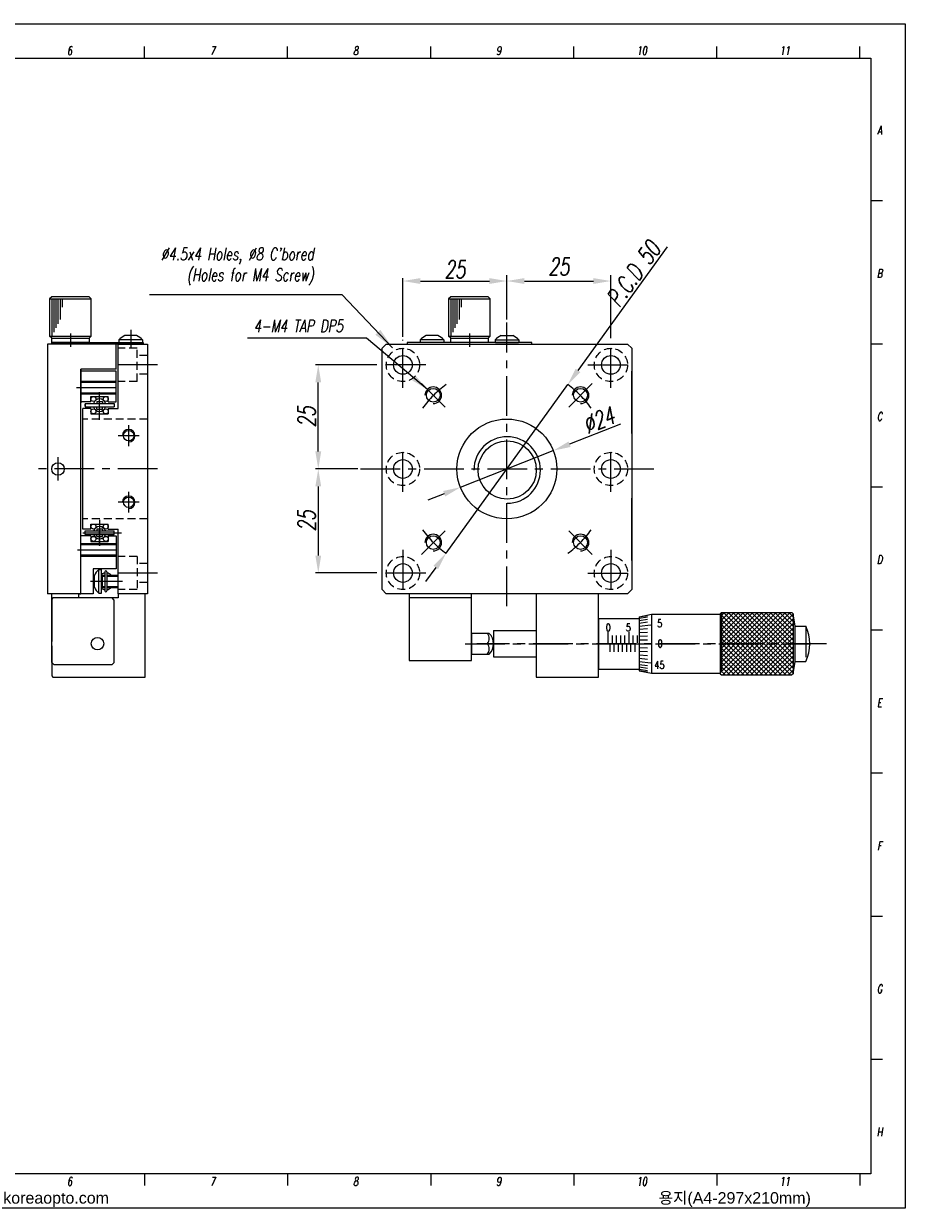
# Model space of a CAD drawing. Extents: x 0 to 1192, y 0 to 285.
# Tile 4 of 6: x 583 to 795, y 0 to 285. Entities that reach past the tile are written whole.
import ezdxf
from ezdxf.enums import TextEntityAlignment as Align

# ---------------------------------------------------------------- set-up
doc = ezdxf.new("R2010")
doc.units = 0
doc.header["$LTSCALE"] = 0.3
doc.header["$MEASUREMENT"] = 0
doc.linetypes.add('CENTER', pattern=[50.8, 31.75, -6.35, 6.35, -6.35])
doc.linetypes.add('HIDDEN', pattern=[9.525, 6.35, -3.175])
doc.layers.get('0').update_dxf_attribs({"linetype": 'CONTINUOUS'})
doc.layers.get('DEFPOINTS').update_dxf_attribs({"linetype": 'CONTINUOUS'})
for name, color, linetype in [('1', 1, 'CENTER'), ('2', 2, 'HIDDEN'), ('3', 3, 'CONTINUOUS'), ('FORM', 7, 'CONTINUOUS'), ('PAPER', 2, 'CONTINUOUS'), ('W', 4, 'CONTINUOUS')]:
    doc.layers.add(name, color=color, linetype=linetype)
doc.styles.add('ROMANS', font='ROMANS')
doc.styles.add('S', font='romans.shx', dxfattribs={"width": 0.7, "oblique": 10, "bigfont": 'bigfont.shx'})
doc.styles.add('SEACAD_arial_ttf', font='arial.ttf')
doc.styles.add('SEACAD_arial_ttfI', font='arial.ttf')
doc.styles.get("Standard").update_dxf_attribs({"font": 'romans.shx', "width": 0.7, "oblique": 10, "bigfont": 'whgtxt.shx'})
doc.dimstyles.new('A1', dxfattribs={"dimscale": 0, "dimtxt": 1.2, "dimasz": 1.2, "dimexe": 0.4, "dimexo": 0.4, "dimgap": 0.4, "dimtad": 1, "dimdec": 4, "dimdsep": 46, "dimlunit": 6, "dimtxsty": 'Standard', "dimcen": 2.5, "dimclrd": 4, "dimclre": 4, "dimclrt": 3, "dimadec": 0, "dimazin": 0, "dimtfac": 1, "dimtdec": 4, "dimtmove": 0, "dimatfit": 3, "dimfxl": 0, "dimtolj": 1, "dimtzin": 0, "dimarcsym": 0})
doc.dimstyles.get("Standard").update_dxf_attribs({"dimtxt": 0.18, "dimasz": 0.18, "dimexe": 0.18, "dimexo": 0.0625, "dimgap": 0.09, "dimtad": 0, "dimtih": 1, "dimtoh": 1, "dimdec": 4, "dimzin": 0, "dimdsep": 46, "dimtxsty": 'Standard', "dimcen": 0.09, "dimadec": 0, "dimazin": 0, "dimtfac": 1, "dimtdec": 4, "dimtofl": 0, "dimtmove": 0, "dimatfit": 3, "dimfxl": 0, "dimtolj": 1, "dimtzin": 0, "dimarcsym": 0})

# ---------------------------------------------------------------- blocks, each defined once
blk = doc.blocks.new('erdftrgf45r')
at = {"layer": 'W'}
for p, q in [((34921.74, 9666.28), (35198.74, 9666.28)), ((34921.74, 9471.28), (34921.74, 9666.28)), ((35198.74, 9666.28), (35198.74, 9471.28)), ((35198.74, 9471.28), (34921.74, 9471.28))]:
    blk.add_line(p, q, dxfattribs=at)
blk = doc.blocks.new('234m234msfmem')
blk.add_lwpolyline([(22086.69, -57.1), (22387.79, -57.1), (22387.79, -272.77), (22086.69, -272.77)], close=True)
at = {"layer": 'FORM', "color": 7, "linetype": 'Continuous'}
blk.add_line((22381.54, -254.02), (22381.54, -266.52), dxfattribs=at)
at = {"layer": 'PAPER'}
for p, q in [((22249.25, -63.35), (22249.25, -61.27)), ((22275.3, -63.35), (22275.3, -61.27)), ((22301.35, -63.35), (22301.35, -61.27)), ((22301.35, -63.35), (22301.35, -61.27)), ((22327.41, -63.35), (22327.41, -61.27)), ((22353.46, -63.35), (22353.46, -61.27)), ((22379.51, -63.35), (22379.51, -61.27)), ((22383.62, -89.37), (22381.54, -89.37)), ((22383.62, -115.42), (22381.54, -115.42)), ((22383.62, -141.47), (22381.54, -141.47)), ((22383.62, -167.52), (22381.54, -167.52)), ((22383.62, -193.57), (22381.54, -193.57)), ((22383.62, -219.62), (22381.54, -219.62)), ((22383.62, -245.68), (22381.54, -245.68)), ((22249.25, -266.52), (22249.25, -268.6)), ((22275.3, -266.52), (22275.3, -268.6)), ((22301.35, -266.52), (22301.35, -268.6)), ((22301.35, -266.52), (22301.35, -268.6)), ((22327.41, -266.52), (22327.41, -268.6)), ((22353.46, -266.52), (22353.46, -268.6)), ((22379.51, -266.52), (22379.51, -268.6))]:
    blk.add_line(p, q, dxfattribs=at)
at = {"xscale": 1.04187073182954, "yscale": 1.04187073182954, "zscale": 1.04187073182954}
blk.add_blockref('erdftrgf45r', (-14291, -10134.37), dxfattribs=at)
at = {"layer": 'FORM', "color": 7, "linetype": 'Continuous'}
for s, style, p in [('용지(A4-297x210mm)', 'SEACAD_arial_ttf', (22342.88, -269.83)), ('koreaopto.com', 'SEACAD_arial_ttfI', (22223.51, -269.83))]:
    blk.add_text(s, height=2.0835, dxfattribs=dict(at, style=style)).set_placement(p, align=Align.TOP_LEFT)
at = {"layer": 'PAPER', "style": 'S', "oblique": 10, "width": 0.7}
for s, height, p in [('6', 1.56, (22235.59, -62.01)), ('7', 1.56, (22261.64, -62.01)), ('8', 1.56, (22287.69, -62.01)), ('9', 1.56, (22313.74, -62.01)), ('10', 1.563, (22339.79, -62.01)), ('11', 1.563, (22365.84, -62.01)), ('A', 1.56, (22383.1, -76.5)), ('B', 1.56, (22383.1, -102.55)), ('C', 1.56, (22383.1, -128.6)), ('D', 1.56, (22383.1, -154.66)), ('E', 1.56, (22383.1, -180.71)), ('F', 1.56, (22383.1, -206.76)), ('G', 1.56, (22383.1, -232.81)), ('H', 1.56, (22383.1, -258.86)), ('6', 1.56, (22235.59, -267.87)), ('7', 1.56, (22261.64, -267.87)), ('8', 1.56, (22287.69, -267.87)), ('9', 1.56, (22313.74, -267.87)), ('10', 1.563, (22339.79, -267.87)), ('11', 1.563, (22365.84, -267.87))]:
    blk.add_text(s, height=height, dxfattribs=at).set_placement(p, align=Align.MIDDLE)
blk = doc.blocks.new('*D141')
at = {"color": 4, "lineweight": -2}
for p, q in [((699.13, 214.33), (699.13, 224.28)), ((703.33, 222.88), (719.93, 222.88)), ((724.13, 209.12), (724.13, 224.28))]:
    blk.add_line(p, q, dxfattribs=at)
at = {"color": 4}
for points in [[(703.33, 223.58), (703.33, 222.18), (699.13, 222.88)], [(719.93, 223.58), (719.93, 222.18), (724.13, 222.88)]]:
    blk.add_solid(points, dxfattribs=at)
at = {"layer": 'DEFPOINTS', "color": 0}
for p in [(724.13, 222.88), (699.13, 212.93), (724.13, 207.72)]:
    blk.add_point(p, dxfattribs=at)
at = {"color": 3, "insert": (711.63, 226.38), "char_height": 4.2, "attachment_point": 5}
blk.add_mtext('\\A1;25', dxfattribs=at)
blk = doc.blocks.new('*D142')
at = {"color": 4, "lineweight": -2}
for p, q in [((674.13, 209.45), (674.13, 223.58)), ((678.33, 222.88), (694.93, 222.88)), ((699.13, 213.63), (699.13, 223.58))]:
    blk.add_line(p, q, dxfattribs=at)
at = {"color": 4}
for points in [[(678.33, 223.58), (678.33, 222.18), (674.13, 222.88)], [(694.93, 223.58), (694.93, 222.18), (699.13, 222.88)]]:
    blk.add_solid(points, dxfattribs=at)
at = {"layer": 'DEFPOINTS', "color": 0}
for p in [(699.13, 222.88), (699.13, 212.93), (674.13, 208.75)]:
    blk.add_point(p, dxfattribs=at)
at = {"color": 3, "insert": (686.63, 225.68), "char_height": 4.2, "attachment_point": 5}
blk.add_mtext('\\A1;25', dxfattribs=at)
blk = doc.blocks.new('*D143')
at = {"color": 4, "lineweight": -2}
for p, q in [((737.66, 231.09), (716.22, 201.39)), ((684.49, 157.45), (713.76, 197.99)), ((682.03, 154.04), (679.58, 150.64))]:
    blk.add_line(p, q, dxfattribs=at)
at = {"color": 4}
for points in [[(715.65, 201.8), (716.79, 200.98), (713.76, 197.99)], [(681.47, 154.45), (682.6, 153.63), (684.49, 157.45)]]:
    blk.add_solid(points, dxfattribs=at)
at = {"layer": 'DEFPOINTS', "color": 0}
for p in [(713.76, 197.99), (684.49, 157.45)]:
    blk.add_point(p, dxfattribs=at)
at = {"color": 3, "insert": (729.54, 224.62), "char_height": 4.2, "attachment_point": 5, "rotation": 54.171}
blk.add_mtext('\\A1;P.C.D 50', dxfattribs=at)
blk = doc.blocks.new('*D144')
at = {"color": 4, "lineweight": -2}
for p, q in [((662.57, 177.72), (653.08, 177.72)), ((653.78, 173.52), (653.78, 156.92)), ((667.89, 152.72), (653.08, 152.72))]:
    blk.add_line(p, q, dxfattribs=at)
at = {"color": 4}
for points in [[(653.08, 173.52), (654.48, 173.52), (653.78, 177.72)], [(653.08, 156.92), (654.48, 156.92), (653.78, 152.72)]]:
    blk.add_solid(points, dxfattribs=at)
at = {"layer": 'DEFPOINTS', "color": 0}
for p in [(663.27, 177.72), (653.78, 152.72), (668.59, 152.72)]:
    blk.add_point(p, dxfattribs=at)
at = {"color": 3, "insert": (650.98, 165.22), "char_height": 4.2, "attachment_point": 5, "rotation": 90}
blk.add_mtext('\\A1;25', dxfattribs=at)
blk = doc.blocks.new('*D136')
at = {"color": 4, "lineweight": -2}
for p, q in [((667.89, 202.72), (653.08, 202.72)), ((653.78, 181.92), (653.78, 198.52)), ((663.27, 177.72), (653.08, 177.72))]:
    blk.add_line(p, q, dxfattribs=at)
at = {"color": 4}
for points in [[(653.08, 198.52), (654.48, 198.52), (653.78, 202.72)], [(653.08, 181.92), (654.48, 181.92), (653.78, 177.72)]]:
    blk.add_solid(points, dxfattribs=at)
at = {"layer": 'DEFPOINTS', "color": 0}
for p in [(653.78, 202.72), (668.59, 202.72), (663.97, 177.72)]:
    blk.add_point(p, dxfattribs=at)
at = {"color": 3, "insert": (650.98, 190.22), "char_height": 4.2, "attachment_point": 5, "rotation": 90}
blk.add_mtext('\\A1;25', dxfattribs=at)
blk = doc.blocks.new('*D137')
at = {"color": 4, "lineweight": -2}
for p, q in [((726.41, 188.47), (714.2, 183.66)), ((687.96, 173.32), (710.29, 182.12)), ((684.06, 171.78), (680.15, 170.23))]:
    blk.add_line(p, q, dxfattribs=at)
at = {"color": 4}
for points in [[(713.94, 184.31), (714.46, 183.01), (710.29, 182.12)], [(683.8, 172.43), (684.31, 171.12), (687.96, 173.32)]]:
    blk.add_solid(points, dxfattribs=at)
at = {"layer": 'DEFPOINTS', "color": 0}
for p in [(710.29, 182.12), (687.96, 173.32)]:
    blk.add_point(p, dxfattribs=at)
at = {"color": 3, "insert": (721.23, 189.44), "char_height": 4.2, "attachment_point": 5, "rotation": 21.5146}
blk.add_mtext('\\A1;∅24', dxfattribs=at)
blk = doc.blocks.new('A$C71E23728')
at = {"color": 1, "linetype": 'CENTER'}
blk.add_line((3.16, 4.5), (0, 4.5), dxfattribs=at)
at = {"layer": '1', "color": 7, "linetype": 'Continuous'}
for p, q in [((2.04, 9), (1.04, 9)), ((1.04, 9), (1.04, 0)), ((2.04, 0), (2.04, 9)), ((1.04, 0), (2.04, 0))]:
    blk.add_line(p, q, dxfattribs=at)
blk = doc.blocks.new('A$C1AB17E2D')
for p, q in [((10.5, 12.04), (10, 11.54)), ((10, 11.54), (10, 2.54)), ((19.5, 12.04), (10.5, 12.04)), ((20, 11.54), (19.5, 12.04)), ((20, 2.54), (20, 11.54)), ((30, 1.04), (0, 1.04)), ((0, 1.04), (0, 0.64)), ((0, 0.64), (30, 0.64)), ((8.85, 1.65), (3.15, 1.65)), ((3.15, 1.65), (3.15, 1.04)), ((8.75, 1.04), (3.25, 1.04)), ((7.4, 2.69), (4.6, 2.69)), ((8.85, 1.65), (8.85, 1.04)), ((10.5, 2.04), (10, 2.54)), ((10.5, 2.04), (19.5, 2.04)), ((19.5, 2.04), (20, 2.54)), ((21.15, 1.65), (21.15, 1.04)), ((21.15, 1.65), (26.85, 1.65)), ((21.25, 1.04), (26.75, 1.04)), ((22.6, 2.69), (25.4, 2.69)), ((26.85, 1.65), (26.85, 1.04)), ((30, 0.64), (30, 1.04))]:
    blk.add_line(p, q)
for centre, start, end in [((7.07, -2.29), 116.3014, 134.8207), ((4.93, -2.29), 45.1793, 63.6986), ((25.07, -2.29), 116.3014, 134.8207), ((22.93, -2.29), 45.1793, 63.6986)]:
    blk.add_arc(centre, 5.56, start, end)
at = {"layer": '3'}
for p, q in [((10, 11.54), (20, 11.54)), ((10.5, 11.54), (10.5, 2.54)), ((11, 11.54), (11, 3.54)), ((11.5, 11.54), (11.5, 4.54)), ((12, 11.54), (12, 5.54)), ((12.5, 11.54), (12.5, 6.54)), ((13, 11.54), (13, 9.54)), ((10, 2.54), (20, 2.54))]:
    blk.add_line(p, q, dxfattribs=at)
at = {"xscale": -1, "rotation": 270}
blk.add_blockref('A$C71E23728', (10.5, 0), dxfattribs=at)
blk = doc.blocks.new('A$C72C04899')
for p, q in [((1, 12.4), (0.5, 11.9)), ((0.5, 11.9), (0.5, 2.9)), ((10, 12.4), (1, 12.4)), ((10.5, 11.9), (10, 12.4)), ((10.5, 2.9), (10.5, 11.9)), ((1, 2.4), (0.5, 2.9)), ((10, 2.4), (10.5, 2.9)), ((21.4, 3.05), (18.6, 3.05)), ((16.5, 1), (0, 1)), ((8, 1), (0.5, 1)), ((1, 2.4), (10, 2.4)), ((1, 1.4), (23, 1.4)), ((1, 1), (1, 1.4)), ((23, 1), (1, 1)), ((16.5, 1), (8, 1)), ((17.15, 2.01), (17.15, 1.4)), ((22.85, 2.01), (17.15, 2.01)), ((22.85, 2.01), (22.85, 1.4)), ((23, 1.4), (23, 1))]:
    blk.add_line(p, q)
for centre, start, end in [((21.07, -1.93), 116.3014, 134.8207), ((18.93, -1.93), 45.1793, 63.6986)]:
    blk.add_arc(centre, 5.56, start, end)
at = {"layer": '1'}
blk.add_line((20, 3.85), (20, 0), dxfattribs=at)
at = {"layer": '3'}
for p, q in [((0.5, 11.9), (10.5, 11.9)), ((1, 11.9), (1, 2.9)), ((1.5, 11.9), (1.5, 3.9)), ((2, 11.9), (2, 4.9)), ((2.5, 11.9), (2.5, 5.9)), ((3, 11.9), (3, 6.9)), ((3.5, 11.9), (3.5, 9.9)), ((0.5, 2.9), (10.5, 2.9))]:
    blk.add_line(p, q, dxfattribs=at)
at = {"xscale": -1, "rotation": 270}
blk.add_blockref('A$C71E23728', (1, 0.36), dxfattribs=at)

msp = doc.modelspace()

# ---------------------------------------------------------------- linework, layer by layer
for p, q in [((588.7072, 207.71626), (588.7072, 147.71626)), ((605.2072, 201.71626), (605.2072, 207.71626)), ((605.7072, 192.21626), (605.7072, 207.71626)), ((605.7072, 207.71626), (612.7072, 207.71626)), ((612.7072, 207.71626), (612.7072, 177.71626)), ((669.12708, 206.71626), (670.12708, 207.71626)), ((669.12708, 148.71626), (669.12708, 206.71626)), ((670.12708, 207.71626), (728.12708, 207.71626)), ((728.12708, 207.71626), (729.12708, 206.71626)), ((729.12708, 206.71626), (729.12708, 148.71626)), ((596.7072, 147.71626), (596.7072, 201.71626)), ((605.2072, 201.71626), (596.7072, 201.71626)), ((596.7072, 201.71626), (596.7072, 195.71626)), ((596.7072, 201.71626), (596.7072, 196.08932)), ((605.2072, 201.21626), (596.7072, 201.21626)), ((729.12708, 186.21626), (729.12708, 201.21626)), ((605.2072, 198.46626), (596.7072, 198.46626)), ((605.2072, 195.96626), (596.7072, 195.96626)), ((599.13138, 193.81626), (596.7072, 193.81626)), ((599.13138, 195.11626), (603.28303, 195.11626)), ((599.13138, 193.83932), (599.13138, 195.11626)), ((600.5272, 193.95432), (600.5272, 193.45932)), ((600.5272, 193.95432), (601.8872, 193.95432)), ((601.8872, 193.95432), (601.8872, 193.45932)), ((603.28303, 193.81626), (603.28303, 195.11626)), ((603.28303, 193.81626), (605.2072, 193.81626)), ((597.2072, 163.21626), (597.2072, 192.21626)), ((599.13138, 192.21626), (597.2072, 192.21626)), ((597.7072, 193.45932), (604.7072, 193.45932)), ((597.7072, 193.45932), (597.7072, 192.61932)), ((597.7072, 192.61932), (604.7072, 192.61932)), ((599.13138, 192.21626), (599.13138, 190.96238)), ((599.13138, 190.96238), (603.28303, 190.96238)), ((600.5272, 192.11907), (600.5272, 192.61407)), ((600.5272, 192.11907), (601.8872, 192.11907)), ((601.8872, 192.11907), (601.8872, 192.61407)), ((603.28303, 192.21626), (603.28303, 190.96238)), ((603.28303, 192.21626), (605.7072, 192.21626)), ((604.7072, 193.45932), (604.7072, 192.61932)), ((612.7072, 177.71626), (612.7072, 147.71626)), ((729.12708, 155.71626), (729.12708, 170.71626)), ((599.13138, 163.21626), (597.2072, 163.21626)), ((597.7072, 162.8132), (604.7072, 162.8132)), ((599.13138, 164.47015), (603.28303, 164.47015)), ((599.13138, 163.21626), (599.13138, 164.47015)), ((600.5272, 163.31345), (601.8872, 163.31345)), ((600.5272, 163.31345), (600.5272, 162.81845)), ((601.8872, 163.31345), (601.8872, 162.81845)), ((603.28303, 163.21626), (603.28303, 164.47015)), ((603.28303, 163.21626), (605.7072, 163.21626)), ((604.7072, 161.9732), (604.7072, 162.8132)), ((605.7072, 147.71626), (605.7072, 163.21626)), ((599.13138, 161.61626), (596.7072, 161.61626)), ((596.7072, 147.71626), (596.7072, 159.71626)), ((605.2072, 159.46626), (596.7072, 159.46626)), ((597.7072, 161.9732), (604.7072, 161.9732)), ((599.13138, 161.5932), (599.13138, 160.31626)), ((599.13138, 160.31626), (603.28303, 160.31626)), ((600.5272, 161.4782), (600.5272, 161.9732)), ((600.5272, 161.4782), (601.8872, 161.4782)), ((601.8872, 161.4782), (601.8872, 161.9732)), ((603.28303, 161.61626), (603.28303, 160.31626)), ((603.28303, 161.61626), (605.2072, 161.61626)), ((605.2072, 156.96626), (596.7072, 156.96626)), ((600.0072, 149.33248), (600.0072, 152.10004)), ((601.0472, 153.56626), (601.6572, 153.56626)), ((601.0472, 147.86626), (601.0472, 153.56626)), ((601.6572, 147.86626), (601.6572, 153.56626)), ((602.0072, 152.21626), (602.4572, 152.21626)), ((602.4572, 152.96626), (602.4572, 148.46626)), ((602.9572, 152.96626), (602.9572, 148.46626)), ((602.9572, 152.21626), (605.7072, 152.21626)), ((602.0072, 149.21626), (602.4572, 149.21626)), ((602.9572, 149.21626), (605.7072, 149.21626)), ((670.12708, 147.71626), (669.12708, 148.71626)), ((729.12708, 148.71626), (728.12708, 147.71626)), ((596.2072, 147.71626), (589.7072, 147.71626)), ((589.7072, 131.21626), (589.7072, 147.71626)), ((590.0072, 146.71626), (589.7072, 146.41626)), ((589.7072, 146.41626), (589.7072, 136.21626)), ((605.7072, 146.71626), (590.0072, 146.71626)), ((596.2072, 147.71626), (596.7072, 147.71626)), ((596.2072, 146.71626), (596.2072, 147.71626)), ((596.2072, 146.71626), (596.2072, 147.71626)), ((604.7072, 146.71626), (596.2072, 146.71626)), ((604.2072, 146.71626), (596.2072, 146.71626)), ((601.0472, 147.86626), (601.6572, 147.86626)), ((604.7072, 146.21626), (604.2072, 146.71626)), ((604.7072, 131.21626), (604.7072, 146.21626)), ((605.7072, 147.71626), (605.7072, 146.71626)), ((612.7072, 147.71626), (605.7072, 147.71626)), ((612.2072, 147.71626), (605.7072, 147.71626)), ((612.2072, 127.71626), (612.2072, 147.71626)), ((728.12708, 147.71626), (670.12708, 147.71626)), ((675.62708, 147.71626), (675.62708, 131.71626)), ((690.62708, 147.71626), (675.62708, 147.71626)), ((690.62708, 146.71626), (675.62708, 146.71626)), ((690.62708, 131.71626), (690.62708, 147.71626)), ((706.12708, 147.71626), (706.12708, 127.71626)), ((721.12708, 147.71626), (706.12708, 147.71626)), ((721.12708, 127.71626), (721.12708, 147.71626)), ((694.87657, 138.21626), (690.62708, 138.21626)), ((589.7072, 135.21626), (589.7072, 128.01626)), ((690.62708, 135.71626), (694.40614, 135.71626)), ((590.2072, 130.71626), (589.7072, 131.21626)), ((604.2072, 130.71626), (604.7072, 131.21626)), ((675.62708, 131.71626), (690.62708, 131.71626)), ((690.62708, 133.21626), (694.87657, 133.21626)), ((590.2072, 130.71626), (604.2072, 130.71626)), ((589.7072, 128.01626), (590.0072, 127.71626)), ((590.0072, 127.71626), (612.2072, 127.71626)), ((706.12708, 127.71626), (721.12708, 127.71626))]:
    msp.add_line(p, q)
at = {"color": 0, "linetype": 'ByBlock'}
for p, q in [((730.92708, 142.21626), (733.92708, 142.81626)), ((733.92708, 142.81626), (733.92708, 128.61626)), ((733.92708, 142.81626), (750.42708, 142.81626)), ((750.42708, 133.18599), (760.45736, 143.21626)), ((750.42708, 132.06346), (761.57989, 143.21626)), ((750.42708, 130.94093), (762.70242, 143.21626)), ((750.42708, 142.91626), (750.72708, 143.21626)), ((750.42708, 142.91626), (750.42708, 128.51626)), ((750.72708, 142.46625), (751.4771, 143.21626)), ((750.72708, 141.34372), (752.59963, 143.21626)), ((750.72708, 140.22118), (753.72216, 143.21626)), ((750.72708, 139.09865), (754.8447, 143.21626)), ((750.72708, 137.97612), (755.96723, 143.21626)), ((750.72708, 136.85359), (757.08976, 143.21626)), ((750.72708, 135.73106), (758.21229, 143.21626)), ((750.72708, 143.21626), (767.62708, 143.21626)), ((750.72708, 143.21626), (750.72708, 129.29506)), ((757.57894, 135.71626), (750.72708, 142.56812)), ((758.70147, 135.71626), (751.20147, 143.21626)), ((751.83482, 135.71626), (759.33482, 143.21626)), ((759.824, 135.71626), (752.324, 143.21626)), ((760.94654, 135.71626), (753.44654, 143.21626)), ((762.06907, 135.71626), (754.56907, 143.21626)), ((763.1916, 135.71626), (755.6916, 143.21626)), ((756.32495, 135.71626), (763.82495, 143.21626)), ((764.31413, 135.71626), (756.81413, 143.21626)), ((757.44748, 135.71626), (764.94748, 143.21626)), ((765.43666, 135.71626), (757.93666, 143.21626)), ((758.57002, 135.71626), (766.07002, 143.21626)), ((766.5592, 135.71626), (759.0592, 143.21626)), ((759.69255, 135.71626), (767.19255, 143.21626)), ((767.68173, 135.71626), (760.18173, 143.21626)), ((760.81508, 135.71626), (767.92708, 142.82827)), ((767.92708, 136.59344), (761.30426, 143.21626)), ((767.92708, 137.71597), (762.42679, 143.21626)), ((767.92708, 138.8385), (763.54932, 143.21626)), ((767.92708, 139.96103), (764.67186, 143.21626)), ((767.92708, 141.08357), (765.79439, 143.21626)), ((767.92708, 142.2061), (766.91692, 143.21626)), ((767.92708, 142.91626), (767.62708, 143.21626)), ((767.92708, 142.91626), (767.92708, 128.51626)), ((768.42708, 139.96626), (767.92708, 142.91626)), ((721.12708, 141.81626), (721.12708, 129.61626)), ((721.12708, 141.81626), (730.92708, 141.81626)), ((730.92708, 142.21626), (730.92708, 129.21626)), ((756.45641, 135.71626), (750.72708, 141.44559)), ((762.83388, 128.21626), (750.72708, 140.32305)), ((761.93761, 135.71626), (767.92708, 141.70574)), ((763.06014, 135.71626), (767.92708, 140.5832)), ((768.42708, 139.96626), (770.97902, 139.96626)), ((768.42708, 131.46626), (768.42708, 139.96626)), ((770.97902, 139.96626), (770.97902, 132.52012)), ((695.92708, 138.89126), (695.92708, 132.54126)), ((695.92708, 138.89126), (706.12708, 138.89126)), ((723.42708, 138.46626), (723.42708, 135.96626)), ((724.42708, 137.66626), (724.42708, 135.96626)), ((725.42708, 137.66626), (725.42708, 135.96626)), ((726.42708, 137.66626), (726.42708, 135.96626)), ((727.42708, 137.66626), (727.42708, 135.96626)), ((728.42708, 138.46626), (728.42708, 135.96626)), ((729.42708, 137.66626), (729.42708, 135.96626)), ((730.42708, 137.66626), (730.42708, 135.96626)), ((761.71134, 128.21626), (750.72708, 139.20052)), ((760.58881, 128.21626), (750.72708, 138.07799)), ((751.96628, 135.71626), (750.72708, 136.95546)), ((764.18268, 135.71626), (767.92708, 139.46067)), ((765.30521, 135.71626), (767.92708, 138.33814)), ((766.42774, 135.71626), (767.92708, 137.21561)), ((721.12708, 135.71626), (730.92708, 135.71626)), ((723.92708, 133.76626), (723.92708, 135.46626)), ((724.92708, 133.76626), (724.92708, 135.46626)), ((725.92708, 133.76626), (725.92708, 135.46626)), ((726.92708, 133.76626), (726.92708, 135.46626)), ((727.92708, 133.76626), (727.92708, 135.46626)), ((728.92708, 133.76626), (728.92708, 135.46626)), ((729.92708, 133.76626), (729.92708, 135.46626)), ((730.92708, 135.71626), (733.72708, 135.71626)), ((750.42708, 135.43106), (750.71229, 135.71626)), ((750.42708, 134.30852), (751.83482, 135.71626)), ((750.42708, 129.8184), (756.32495, 135.71626)), ((750.42708, 128.69586), (757.44748, 135.71626)), ((757.22122, 128.21626), (750.42708, 135.01039)), ((756.09868, 128.21626), (750.42708, 133.88786)), ((750.84375, 135.71626), (750.72708, 135.83293)), ((758.34375, 128.21626), (750.84375, 135.71626)), ((751.07002, 128.21626), (758.57002, 135.71626)), ((759.46628, 128.21626), (751.96628, 135.71626)), ((752.19255, 128.21626), (759.69255, 135.71626)), ((753.31508, 128.21626), (760.81508, 135.71626)), ((754.43761, 128.21626), (761.93761, 135.71626)), ((755.56014, 128.21626), (763.06014, 135.71626)), ((763.95641, 128.21626), (756.45641, 135.71626)), ((756.68268, 128.21626), (764.18268, 135.71626)), ((765.07894, 128.21626), (757.57894, 135.71626)), ((757.80521, 128.21626), (765.30521, 135.71626)), ((766.20147, 128.21626), (758.70147, 135.71626)), ((758.92774, 128.21626), (766.42774, 135.71626)), ((767.324, 128.21626), (759.824, 135.71626)), ((760.05027, 128.21626), (767.55027, 135.71626)), ((767.92708, 128.73571), (760.94654, 135.71626)), ((761.1728, 128.21626), (767.92708, 134.97054)), ((767.92708, 129.85825), (762.06907, 135.71626)), ((762.29534, 128.21626), (767.92708, 133.84801)), ((767.92708, 130.98078), (763.1916, 135.71626)), ((767.92708, 132.10331), (764.31413, 135.71626)), ((767.92708, 133.22584), (765.43666, 135.71626)), ((767.92708, 134.34837), (766.5592, 135.71626)), ((767.55027, 135.71626), (767.92708, 136.09308)), ((767.92708, 135.47091), (767.68173, 135.71626)), ((695.92708, 132.54126), (706.12708, 132.54126)), ((754.97615, 128.21626), (750.42708, 132.76533)), ((753.85362, 128.21626), (750.42708, 131.6428)), ((763.41787, 128.21626), (767.92708, 132.72548)), ((764.5404, 128.21626), (767.92708, 131.60295)), ((767.92708, 128.51626), (768.42708, 131.46626)), ((768.42708, 131.46626), (770.97902, 131.46626)), ((721.12708, 129.61626), (730.92708, 129.61626)), ((730.92708, 129.21626), (733.92708, 128.61626)), ((733.92708, 128.61626), (750.42708, 128.61626)), ((752.73109, 128.21626), (750.42708, 130.52027)), ((751.60856, 128.21626), (750.42708, 129.39773)), ((750.42708, 128.51626), (750.72708, 128.21626)), ((750.72708, 128.21626), (767.62708, 128.21626)), ((765.66293, 128.21626), (767.92708, 130.48041)), ((766.78546, 128.21626), (767.92708, 129.35788)), ((767.92708, 128.51626), (767.62708, 128.21626))]:
    msp.add_line(p, q, dxfattribs=at)
for centre, radius in [((674.12708, 202.71626), 2.25), ((724.12708, 202.71626), 2.25), ((681.42708, 195.41626), 1.65), ((716.82708, 195.41626), 1.65), ((599.72638, 194.52126), 0.595), ((602.68803, 194.52126), 0.595), ((599.72638, 191.55738), 0.595), ((602.68803, 191.55738), 0.595), ((699.12708, 177.71626), 12), ((608.2072, 185.71626), 1.25), ((699.19568, 177.46626), 7), ((674.12708, 177.71626), 2.25), ((724.12708, 177.71626), 2.25), ((591.2072, 177.71626), 1.5), ((608.2072, 169.71626), 1.25), ((599.72638, 163.87515), 0.595), ((602.68803, 163.87515), 0.595), ((599.72638, 160.91126), 0.595), ((602.68803, 160.91126), 0.595), ((681.42708, 160.01626), 1.65), ((716.82708, 160.01626), 1.65), ((674.12708, 152.71626), 2.25), ((724.12708, 152.71626), 2.25), ((600.7072, 135.71626), 1.5)]:
    msp.add_circle(centre, radius)
for centre, radius, start, end in [((601.2072, 193.03932), 1.5, 16.2602047, 163.7397953), ((601.2072, 193.03932), 1.5, 196.2602047, 343.7397953), ((601.2072, 162.3932), 1.5, 16.2602047, 163.7397953), ((601.2072, 162.3932), 1.5, 196.2602047, 343.7397953), ((602.81897, 151.20759), 2.95, 126.9127931, 162.3906171), ((602.0072, 152.56626), 0.35, 180, 270), ((602.7072, 150.71626), 2, 97.1807558, 120.8009628), ((602.7072, 152.96626), 0.25, 0, 180), ((602.7072, 150.71626), 2, 48.5903779, 82.8192442), ((602.81897, 150.22494), 2.95, 197.6093829, 233.0872069), ((602.0072, 148.86626), 0.35, 90, 180), ((602.7072, 150.71626), 2, 239.1990372, 262.8192442), ((602.7072, 148.46626), 0.25, 180, 0), ((602.7072, 150.71626), 2, 277.1807558, 311.4096221), ((692.98065, 136.96626), 1.89592, 318.752728, 41.247272), ((692.42708, 135.71626), 3.5, 314.41531, 45.58469), ((692.98065, 134.46626), 1.89592, 318.752728, 41.247272)]:
    msp.add_arc(centre, radius, start, end)
msp.add_arc((761.92708, 135.71626), 10, 334.8493366, 25.1506634, dxfattribs=at)
at = {"layer": '1'}
for p, q in [((608.7072, 211.16626), (608.7072, 206.71626)), ((699.12708, 144.75881), (699.12708, 212.926)), ((674.12708, 197.18281), (674.12708, 208.74972)), ((724.12708, 197.18281), (724.12708, 208.24972)), ((615.13447, 202.71626), (604.86764, 202.71626)), ((615.13447, 202.71626), (604.86764, 202.71626)), ((679.66054, 202.71626), (668.59363, 202.71626)), ((718.59363, 202.71626), (729.66054, 202.71626)), ((678.59866, 198.24469), (684.25551, 192.58784)), ((719.65551, 198.24469), (713.99866, 192.58784)), ((608.2072, 183.21626), (608.2072, 188.21626)), ((610.7072, 185.71626), (605.7072, 185.71626)), ((674.12708, 172.18281), (674.12708, 183.24972)), ((724.12708, 172.18281), (724.12708, 183.24972)), ((615.13447, 177.71626), (585.77851, 177.71626)), ((663.97302, 177.71626), (734.41833, 177.71626)), ((608.2072, 167.21626), (608.2072, 172.21626)), ((610.7072, 169.71626), (605.7072, 169.71626)), ((678.59866, 157.18784), (684.25551, 162.84469)), ((719.65551, 157.18784), (713.99866, 162.84469)), ((674.12708, 158.24972), (674.12708, 147.18281)), ((724.12708, 158.24972), (724.12708, 147.18281)), ((615.13447, 152.71626), (604.86764, 152.71626)), ((615.13447, 152.71626), (604.86764, 152.71626)), ((679.66054, 152.71626), (668.59363, 152.71626)), ((718.59363, 152.71626), (729.66054, 152.71626)), ((599.0072, 150.71626), (606.7072, 150.71626)), ((689.12708, 135.71626), (772.12708, 135.71626))]:
    msp.add_line(p, q, dxfattribs=at)
at = {"layer": '1', "color": 7, "linetype": 'Continuous'}
for p, q in [((596.7072, 200.81626), (596.7072, 193.58932)), ((605.2072, 193.81626), (605.2072, 201.21626)), ((597.7072, 192.78932), (597.7072, 193.28932)), ((604.7072, 193.28932), (604.7072, 192.78932)), ((597.7072, 161.9732), (597.7072, 162.8132)), ((604.7072, 162.1432), (604.7072, 162.6432)), ((605.2072, 161.61626), (605.2072, 153.71626)), ((605.2072, 153.71626), (599.7072, 153.71626)), ((599.7072, 153.71626), (599.7072, 147.71626)), ((599.7072, 147.71626), (588.7072, 147.71626)), ((596.2072, 147.71626), (589.7072, 147.71626)), ((730.92708, 142.17996), (732.92708, 142.50471)), ((730.92708, 141.83764), (732.92708, 142.16238)), ((730.92708, 141.30248), (732.92708, 141.59883)), ((730.92708, 140.67923), (732.92708, 140.94252)), ((730.92708, 139.97771), (733.72708, 140.29421)), ((690.62708, 138.21626), (690.62708, 133.21626)), ((730.92708, 139.20898), (732.92708, 139.39427)), ((730.92708, 138.38517), (732.92708, 138.52675)), ((730.92708, 137.51926), (732.92708, 137.61491)), ((730.92708, 136.62493), (732.92708, 136.67313)), ((730.92708, 134.8076), (732.92708, 134.75939)), ((730.92708, 133.91326), (732.92708, 133.81761)), ((730.92708, 133.04736), (732.92708, 132.90577)), ((730.92708, 132.22355), (732.92708, 132.03826)), ((730.92708, 131.45482), (733.72708, 131.13832)), ((730.92708, 130.7533), (732.92708, 130.49001)), ((730.92708, 130.13004), (732.92708, 129.83369)), ((730.92708, 129.59489), (732.92708, 129.27014)), ((730.92708, 129.25256), (732.92708, 128.92782))]:
    msp.add_line(p, q, dxfattribs=at)
at = {"layer": '1', "linetype": 'CENTER'}
for p, q in [((605.2072, 197.21626), (595.4431, 197.21626)), ((601.2072, 189.55126), (601.2072, 196.15432)), ((591.2072, 180.54131), (591.2072, 174.9223)), ((601.2072, 165.5082), (601.2072, 159.2782)), ((597.19328, 162.3932), (606.49259, 162.3932)), ((601.2072, 159.30782), (601.2072, 163.3432)), ((605.2072, 158.21626), (595.93203, 158.21626))]:
    msp.add_line(p, q, dxfattribs=at)
at = {"layer": '1'}
for start, end in [(125.828958, 144.171042), (35.828958, 54.171042), (215.828958, 234.171042), (305.828958, 324.171042)]:
    msp.add_arc((699.12708, 177.71626), 25, start, end, dxfattribs=at)
at = {"layer": '2'}
for p, q in [((610.2072, 206.71626), (605.7072, 206.71626)), ((610.2072, 206.71626), (605.7072, 206.71626)), ((610.2072, 198.71626), (610.2072, 206.71626)), ((610.2072, 198.71626), (610.2072, 206.71626)), ((612.7072, 204.96626), (610.2072, 204.96626)), ((612.7072, 204.96626), (610.2072, 204.96626)), ((612.7072, 200.46626), (610.2072, 200.46626)), ((612.7072, 200.46626), (610.2072, 200.46626)), ((610.2072, 198.71626), (605.7072, 198.71626)), ((610.2072, 198.71626), (605.7072, 198.71626)), ((612.7072, 189.71626), (597.2072, 189.71626)), ((612.7072, 165.71626), (597.2072, 165.71626)), ((610.2072, 156.71626), (605.7072, 156.71626)), ((610.2072, 156.71626), (605.7072, 156.71626)), ((610.2072, 156.71626), (610.2072, 148.71626)), ((610.2072, 156.71626), (610.2072, 148.71626)), ((612.7072, 154.96626), (610.2072, 154.96626)), ((612.7072, 154.96626), (610.2072, 154.96626)), ((610.2072, 148.71626), (605.7072, 148.71626)), ((610.2072, 148.71626), (605.7072, 148.71626)), ((612.7072, 150.46626), (610.2072, 150.46626)), ((612.7072, 150.46626), (610.2072, 150.46626))]:
    msp.add_line(p, q, dxfattribs=at)
at = {"layer": '2', "color": 1, "linetype": 'CENTER'}
msp.add_line((775.92708, 135.71626), (691.92708, 135.71626), dxfattribs=at)
at = {"layer": '2'}
for centre in [(674.12708, 202.71626), (724.12708, 202.71626), (674.12708, 177.71626), (724.12708, 177.71626), (674.12708, 152.71626), (724.12708, 152.71626)]:
    msp.add_circle(centre, 4, dxfattribs=at)
at = {"layer": '3'}
for p, q in [((605.2072, 198.71626), (596.7072, 198.71626)), ((605.2072, 195.71626), (596.7072, 195.71626)), ((605.2072, 159.71626), (596.7072, 159.71626)), ((605.2072, 156.71626), (596.7072, 156.71626)), ((601.6572, 152.21626), (601.9072, 151.96626)), ((601.9072, 149.20167), (601.9072, 152.23085)), ((601.9072, 151.96626), (602.4572, 151.96626)), ((602.9572, 151.96626), (605.7072, 151.96626)), ((601.6572, 149.21626), (601.9072, 149.46626)), ((601.9072, 149.46626), (602.4572, 149.46626)), ((602.9572, 149.46626), (605.7072, 149.46626))]:
    msp.add_line(p, q, dxfattribs=at)
for centre, radius in [((681.42708, 195.41626), 2), ((716.82708, 195.41626), 2), ((608.2072, 185.71626), 1.5), ((699.19568, 177.46626), 8), ((608.2072, 169.71626), 1.5), ((681.42708, 160.01626), 2), ((716.82708, 160.01626), 2)]:
    msp.add_arc(centre, radius, 270, 180, dxfattribs=at)

# ---------------------------------------------------------------- block references
at = {"xscale": 1.32, "yscale": 1.32, "zscale": 1.32}
msp.add_blockref('234m234msfmem', (-28756.97757, 360.09856), dxfattribs=at)
for name, p in [('A$C72C04899', (588.70719, 206.71626)), ('A$C1AB17E2D', (675.12708, 207.07347))]:
    msp.add_blockref(name, p)

# ---------------------------------------------------------------- texts
at = {"color": 0, "linetype": 'ByBlock', "style": 'ROMANS', "width": 0.8}
for p in [(724.11083, 140.51882), (736.5879, 136.65187)]:
    msp.add_text('0', height=1.8, rotation=180, dxfattribs=at).set_placement(p)
for s, p in [('5', (727.73107, 138.71533)), ('5', (735.24104, 139.7112)), ('45', (734.56944, 129.7112))]:
    msp.add_text(s, height=1.8, dxfattribs=at).set_placement(p)
at = {"color": 3, "char_height": 3, "attachment_point": 6}
for s, insert in [("%%c4.5x4 Holes, %%C8 C'bored \\P(Holes for M4 Screw)", (652.68692, 226.37463)), ('4-M4 TAP DP5', (659.74154, 212.0759))]:
    msp.add_mtext(s, dxfattribs=dict(at, insert=insert))

# ---------------------------------------------------------------- dimensions: what is measured, and where the dimension line sits
dim = msp.add_diameter_dim_2p(p1=(684.4929, 157.44706), p2=(713.76127, 197.98546), text='P.C.D 50', dimstyle='Standard', override={"dimscale": 0.7, "dimtxt": 6, "dimasz": 6, "dimexe": 1, "dimexo": 1, "dimgap": 1, "dimtad": 1, "dimtih": 0, "dimtoh": 0, "dimzin": 8, "dimlunit": 6, "dimcen": 2.5, "dimclrd": 4, "dimclre": 4, "dimclrt": 3, "dimtofl": 1, "dimtmove": 1})
dim.commit()
dim.dimension.update_dxf_attribs({"geometry": '*D143', "text_midpoint": (731.80638, 222.97898), "dimtype": 163})
dim = msp.add_linear_dim(base=(699.12708, 222.87549), p1=(674.12708, 208.74972), p2=(699.12708, 212.926), dimstyle='Standard', override={"dimscale": 0.7, "dimtxt": 6, "dimasz": 6, "dimexe": 1, "dimexo": 1, "dimgap": 1, "dimtad": 1, "dimtih": 0, "dimtoh": 0, "dimzin": 8, "dimlunit": 6, "dimcen": 2.5, "dimclrd": 4, "dimclre": 4, "dimclrt": 3, "dimtofl": 1})
dim.commit()
dim.dimension.update_dxf_attribs({"geometry": '*D142', "text_midpoint": (686.62708, 225.67549)})
at = {"color": 3}
dim = msp.add_linear_dim(base=(724.12708, 222.87549), p1=(699.12708, 212.926), p2=(724.12708, 207.71626), dimstyle='Standard', override={"dimtxt": 4.2, "dimasz": 4.2, "dimexe": 1.4, "dimexo": 1.4, "dimgap": 1.4, "dimtad": 1, "dimtih": 0, "dimtoh": 0, "dimzin": 8, "dimlunit": 6, "dimcen": 2.5, "dimclrd": 4, "dimclre": 4, "dimclrt": 3, "dimtofl": 1}, dxfattribs=at)
dim.commit()
dim.dimension.update_dxf_attribs({"geometry": '*D141', "text_midpoint": (711.62708, 226.37549)})
for base, p1, p2, picture, middle in [((653.77549, 202.71626), (663.97302, 177.71626), (668.59363, 202.71626), '*D136', (650.97549, 190.21626)), ((653.77549, 152.71626), (663.27302, 177.71626), (668.59363, 152.71626), '*D144', (650.97549, 165.21626))]:
    dim = msp.add_linear_dim(base=base, p1=p1, p2=p2, angle=90, dimstyle='Standard', override={"dimscale": 0.7, "dimtxt": 6, "dimasz": 6, "dimexe": 1, "dimexo": 1, "dimgap": 1, "dimtad": 1, "dimtih": 0, "dimtoh": 0, "dimzin": 8, "dimlunit": 6, "dimcen": 2.5, "dimclrd": 4, "dimclre": 4, "dimclrt": 3, "dimtofl": 1})
    dim.commit()
    dim.dimension.update_dxf_attribs({"geometry": picture, "text_midpoint": middle})
dim = msp.add_diameter_dim_2p(p1=(687.9632, 173.3154), p2=(710.29097, 182.11712), dimstyle='Standard', override={"dimscale": 0.7, "dimtxt": 6, "dimasz": 6, "dimexe": 1, "dimexo": 1, "dimgap": 1, "dimtad": 1, "dimtih": 0, "dimtoh": 0, "dimzin": 8, "dimlunit": 6, "dimcen": 2.5, "dimclrd": 4, "dimclre": 4, "dimclrt": 3, "dimtofl": 1})
dim.commit()
dim.dimension.update_dxf_attribs({"geometry": '*D137', "text_midpoint": (721.23126, 189.43954)})

# ---------------------------------------------------------------- leaders
at = {"color": 4, "annotation_type": 0, "has_hookline": 1, "hookline_direction": 1}
for points, dimstyle, override, text_width in [([(671.62341, 206.86161), (659.48692, 219.6032), (654.38692, 219.6032)], 'A1', {"dimscale": 1, "dimtxt": 5.1, "dimasz": 5.1, "dimexe": 1.7, "dimexo": 1.7, "dimgap": 1.7}, 39.49773), ([(680.01287, 196.83048), (665.34154, 209.1759), (661.14154, 209.1759)], 'Standard', {"dimtxt": 4.2, "dimasz": 4.2, "dimexe": 1.4, "dimexo": 1.4, "dimgap": 1.4, "dimtad": 1, "dimtih": 0, "dimtoh": 0, "dimzin": 8, "dimcen": 2.5, "dimclrd": 4, "dimclre": 4, "dimclrt": 3, "dimtofl": 1}, 22.96515)]:
    msp.add_leader(points, dimstyle=dimstyle, override=override, dxfattribs=dict(at, text_width=text_width))

doc.saveas('drawing.dxf')
